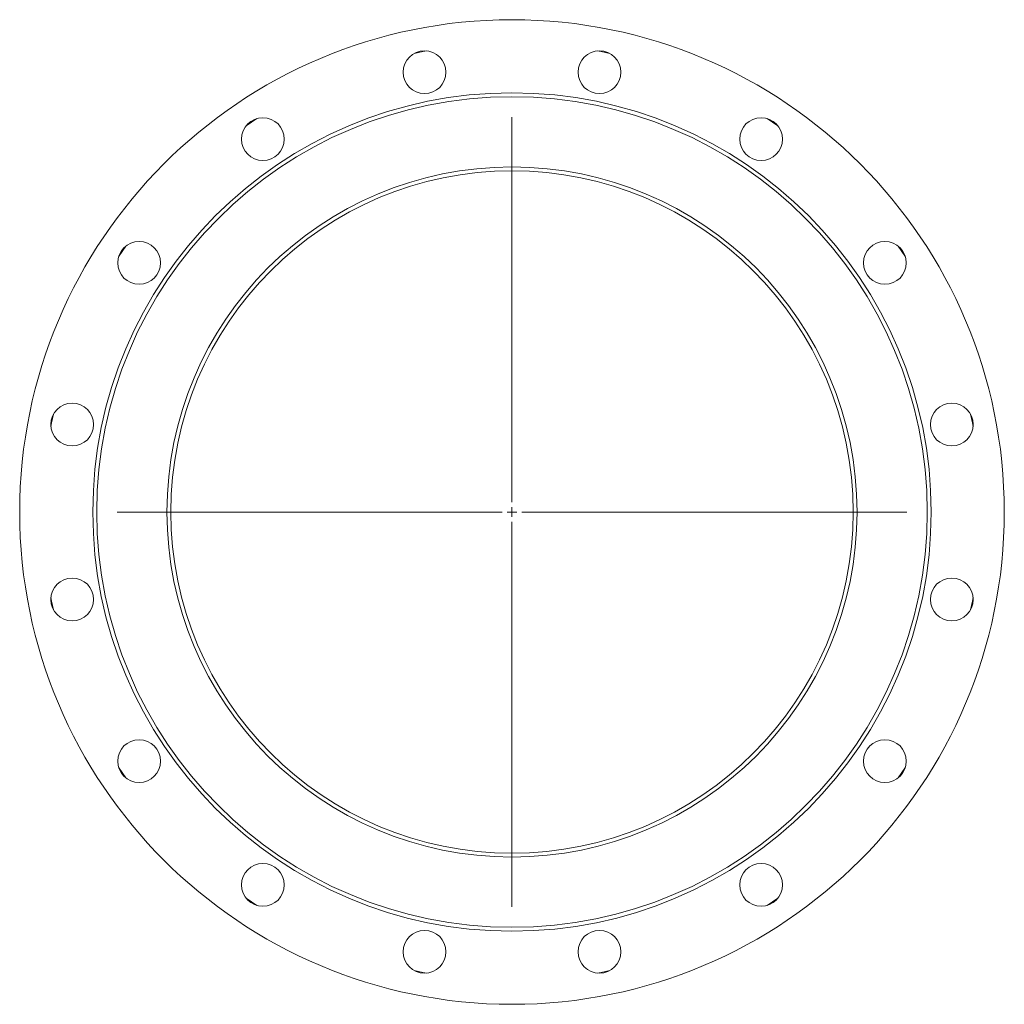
# Model space of a CAD drawing. Header units: millimetres. Extents: x -41 to 464, y -103 to 402.
import ezdxf

# ---------------------------------------------------------------- set-up
doc = ezdxf.new("R2010")
doc.units = ezdxf.units.MM

# ---------------------------------------------------------------- blocks, each defined once
blk = doc.blocks.new('SW_CENTERMARKSYMBOL_0')
at = {"color": 0, "linetype": 'Continuous', "lineweight": 0}
for p, q in [((0, 5), (0, 202.5)), ((-5, 0), (-202.5, 0)), ((0, 0), (-2.5, 0)), ((0, 0), (0, 2.5)), ((0, 0), (0, -2.5)), ((0, 0), (2.5, 0)), ((5, 0), (202.5, 0)), ((0, -5), (0, -202.5))]:
    blk.add_line(p, q, dxfattribs=at)

msp = doc.modelspace()

# ---------------------------------------------------------------- linework, layer by layer
at = {"color": 7, "linetype": 'Continuous', "lineweight": 15}
for p, q in [((80.82, 351.78), (75.26, 348.07)), ((348.03, 348.07), (342.47, 351.78)), ((13.55, 286.36), (9.84, 280.8)), ((413.45, 280.8), (409.74, 286.36)), ((9.84, 19.15), (13.55, 13.59)), ((409.74, 13.59), (413.45, 19.15)), ((75.26, -48.12), (80.82, -51.84)), ((342.47, -51.84), (348.03, -48.12))]:
    msp.add_line(p, q, dxfattribs=at)
at = {"color": 7, "linetype": 'Continuous', "lineweight": 15, "flags": 128}
for points in [[(168.01, 386.48), (165.86, 386.08), (161.45, 385.18)], [(261.84, 385.18), (257.43, 386.08), (255.28, 386.48)], [(-23.56, 200.17), (-24.46, 195.76), (-24.87, 193.61)], [(448.16, 193.61), (447.75, 195.76), (446.85, 200.17)], [(-24.87, 106.34), (-24.46, 104.18), (-23.56, 99.78)], [(446.85, 99.78), (447.75, 104.18), (448.16, 106.34)], [(161.45, -85.23), (165.86, -86.13), (168.01, -86.54)], [(255.28, -86.54), (257.43, -86.13), (261.84, -85.23)]]:
    msp.add_lwpolyline(points, dxfattribs=at)
at = {"color": 7, "linetype": 'Continuous', "lineweight": 15}
for centre, radius in [((211.64, 149.97), 252.5), ((166.77, 375.55), 11), ((256.52, 375.55), 11), ((211.64, 149.97), 215), ((211.64, 149.97), 213), ((83.86, 341.21), 11), ((339.43, 341.21), 11), ((211.64, 149.97), 177), ((211.64, 149.97), 175), ((20.41, 277.75), 11), ((402.88, 277.75), 11), ((-13.94, 194.84), 11), ((437.23, 194.84), 11), ((-13.94, 105.1), 11), ((437.23, 105.1), 11), ((20.41, 22.19), 11), ((402.88, 22.19), 11), ((83.86, -41.27), 11), ((339.43, -41.27), 11), ((166.77, -75.61), 11), ((256.52, -75.61), 11)]:
    msp.add_circle(centre, radius, dxfattribs=at)

# ---------------------------------------------------------------- block references
at = {"color": 7, "linetype": 'Continuous', "lineweight": 0}
msp.add_blockref('SW_CENTERMARKSYMBOL_0', (211.64, 149.97), dxfattribs=at)

doc.saveas('drawing.dxf')
